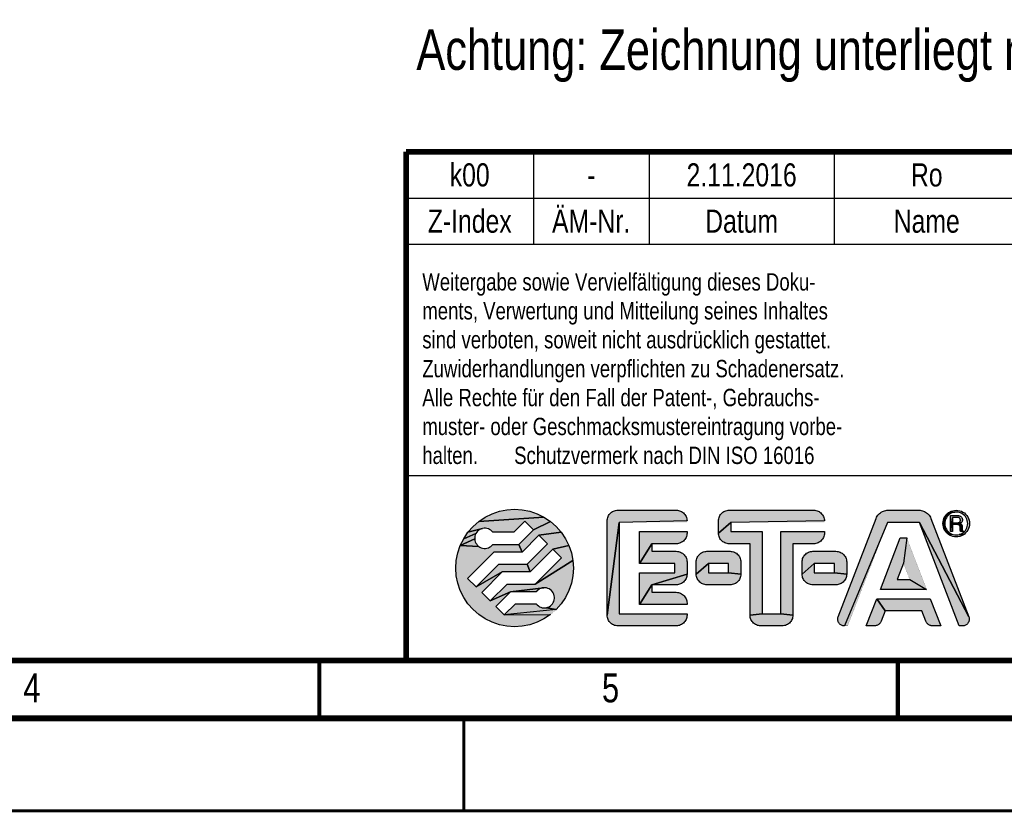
# Model space of a CAD drawing. Extents: x 0 to 420, y 0 to 297.
# Tile 17 of 22: x 192 to 277, y 0 to 68. Entities that reach past the tile are written whole.
import ezdxf

# ---------------------------------------------------------------- set-up
doc = ezdxf.new("R2010")
doc.units = 0
doc.header["$LTSCALE"] = 23.1
for name, color, linetype in [('T-REX12D-TA1-1XX_DXF_FORMAT', 7, 'CONTINUOUS'), ('T-REX12D-TA1-1XX_DXF_TEXT', 7, 'CONTINUOUS'), ('T-REX12D-TA1DXF_CONTINUOUS_LINE', 7, 'CONTINUOUS')]:
    doc.layers.add(name, color=color, linetype=linetype)
doc.styles.get("Standard").update_dxf_attribs({"font": 'txt', "width": 0.8})

# ---------------------------------------------------------------- blocks, each defined once
blk = doc.blocks.new('FRM-LOGO_BL3', base_point=(251.499, 21))
at = {"layer": 'T-REX12D-TA1DXF_CONTINUOUS_LINE', "linetype": 'CONTINUOUS'}
for points in [[(234.379, 26.08), (235.042, 26.037), (235.694, 25.907), (236.323, 25.693), (236.919, 25.399), (231.286, 25.03), (231.839, 25.399), (232.435, 25.693), (233.064, 25.907), (233.716, 26.037)], [(243.207, 25.995), (243.304, 26), (248.354, 26), (248.451, 25.995), (248.546, 25.98), (248.64, 25.955), (248.73, 25.92), (248.816, 25.876), (248.898, 25.823), (248.973, 25.762), (249.041, 25.694), (249.102, 25.619), (249.155, 25.537), (249.199, 25.451), (249.234, 25.361), (249.259, 25.267), (249.274, 25.172), (249.279, 25.075), (243.429, 24.95), (242.379, 16.925), (242.379, 25.075), (242.384, 25.172), (242.399, 25.267), (242.424, 25.361), (242.459, 25.451), (242.503, 25.537), (242.556, 25.619), (242.617, 25.694), (242.685, 25.762), (242.76, 25.823), (242.841, 25.876), (242.928, 25.92), (243.018, 25.955), (243.112, 25.98)], [(252.832, 25.995), (252.929, 26), (260.229, 26), (260.326, 25.995), (260.421, 25.98), (260.515, 25.955), (260.605, 25.92), (260.691, 25.876), (260.773, 25.823), (260.848, 25.762), (260.916, 25.694), (260.977, 25.619), (261.03, 25.537), (261.074, 25.451), (261.109, 25.361), (261.134, 25.267), (261.149, 25.172), (261.154, 25.075), (253.054, 24.95), (252.004, 24.025), (252.004, 25.075), (252.009, 25.172), (252.024, 25.267), (252.049, 25.361), (252.084, 25.451), (252.128, 25.537), (252.181, 25.619), (252.242, 25.694), (252.31, 25.762), (252.385, 25.823), (252.466, 25.876), (252.553, 25.92), (252.643, 25.955), (252.737, 25.98)], [(266.552, 25.995), (266.654, 26), (269.325, 26), (269.426, 25.995), (269.527, 25.981), (269.626, 25.958), (269.723, 25.926), (269.816, 25.884), (269.904, 25.835), (269.988, 25.777), (270.066, 25.712), (270.138, 25.64), (270.203, 25.562), (270.261, 25.478), (270.31, 25.389), (270.351, 25.296), (273.637, 16.782), (269.359, 24.95), (266.619, 24.95), (262.878, 16), (262.812, 16.004), (262.748, 16.015), (262.685, 16.033), (262.624, 16.059), (262.567, 16.091), (262.514, 16.129), (262.466, 16.174), (262.423, 16.223), (262.386, 16.277), (262.355, 16.335), (262.331, 16.396), (262.314, 16.46), (262.305, 16.525), (262.303, 16.59), (262.308, 16.655), (262.321, 16.72), (262.341, 16.782), (265.628, 25.296), (265.669, 25.389), (265.718, 25.478), (265.775, 25.562), (265.84, 25.64), (265.912, 25.712), (265.99, 25.777), (266.074, 25.835), (266.163, 25.884), (266.256, 25.926), (266.352, 25.958), (266.451, 25.981)], [(271.764, 25.453), (271.692, 25.345), (271.634, 25.229), (271.593, 25.106), (271.568, 24.979), (271.559, 24.85), (271.409, 24.7), (271.399, 24.85), (271.409, 25), (271.438, 25.148), (271.487, 25.29), (271.553, 25.425), (271.849, 25.55)], [(272.17, 25.765), (272.054, 25.707), (271.946, 25.635), (271.849, 25.55), (271.553, 25.425), (271.637, 25.55), (271.736, 25.663), (271.849, 25.762), (272.42, 25.832), (272.293, 25.806)], [(272.549, 26), (272.699, 25.99), (272.847, 25.961), (272.989, 25.912), (273.124, 25.846), (273.249, 25.762), (273.362, 25.663), (273.461, 25.55), (273.545, 25.425), (273.612, 25.29), (273.66, 25.148), (273.689, 25), (273.699, 24.85), (273.689, 24.7), (273.66, 24.552), (273.612, 24.41), (273.545, 24.275), (273.461, 24.15), (273.362, 24.037), (273.249, 23.938), (272.805, 23.894), (272.928, 23.935), (273.044, 23.993), (273.152, 24.065), (273.249, 24.15), (273.334, 24.247), (273.406, 24.355), (273.464, 24.471), (273.505, 24.594), (273.531, 24.721), (273.539, 24.85), (273.531, 24.979), (273.505, 25.106), (273.464, 25.229), (273.406, 25.345), (273.334, 25.453), (273.249, 25.55), (273.152, 25.635), (273.044, 25.707), (272.928, 25.765), (272.805, 25.806), (272.678, 25.832), (272.549, 25.84), (272.42, 25.832), (271.849, 25.762), (271.974, 25.846), (272.109, 25.912), (272.251, 25.961), (272.399, 25.99)], [(272.226, 25.38), (272.049, 24.16), (272.049, 25.54), (272.707, 25.54), (272.756, 25.537), (272.804, 25.527), (272.85, 25.512), (272.894, 25.49), (272.935, 25.464), (272.972, 25.432), (273.005, 25.395), (273.032, 25.355), (273.054, 25.311), (273.071, 25.265), (273.081, 25.217), (273.085, 25.168), (273.083, 25.12), (273.074, 25.071), (273.059, 25.025), (273.039, 24.98), (273.012, 24.939), (272.981, 24.902), (272.706, 24.914), (272.736, 24.92), (272.765, 24.93), (272.792, 24.943), (272.818, 24.96), (272.841, 24.981), (272.861, 25.004), (272.878, 25.029), (272.891, 25.056), (272.901, 25.085), (272.907, 25.115), (272.909, 25.146), (272.907, 25.177), (272.901, 25.207), (272.891, 25.236), (272.878, 25.263), (272.861, 25.288), (272.841, 25.311), (272.818, 25.332), (272.792, 25.349), (272.765, 25.362), (272.736, 25.372), (272.706, 25.378), (272.675, 25.38)], [(235.269, 25.06), (234.309, 24.1), (232.504, 24.1), (232.422, 24.194), (232.328, 24.276), (232.223, 24.343), (232.109, 24.395), (231.989, 24.43), (231.866, 24.448), (231.741, 24.448), (231.618, 24.43), (230.349, 24.093), (230.787, 24.592), (231.286, 25.03), (236.919, 25.399), (237.471, 25.03), (236.011, 24.318)], [(237.971, 24.592), (238.409, 24.093), (236.483, 23.846), (235.02, 22.383), (234.744, 23.05), (236.011, 24.318), (237.471, 25.03)], [(249.279, 17.05), (249.279, 16.925), (249.274, 16.828), (249.259, 16.733), (249.234, 16.639), (249.199, 16.549), (249.155, 16.462), (249.102, 16.381), (249.041, 16.306), (248.973, 16.238), (248.898, 16.177), (248.816, 16.124), (248.73, 16.08), (248.64, 16.045), (248.546, 16.02), (248.451, 16.005), (248.354, 16), (243.304, 16), (243.207, 16.005), (243.112, 16.02), (243.018, 16.045), (242.928, 16.08), (242.841, 16.124), (242.76, 16.177), (242.685, 16.238), (242.617, 16.306), (242.556, 16.381), (242.503, 16.462), (242.459, 16.549), (242.424, 16.639), (242.399, 16.733), (242.384, 16.828), (242.379, 16.925), (243.429, 24.95), (243.429, 17.05)], [(255.779, 24.15), (255.779, 17.05), (254.729, 16.925), (254.729, 23.1), (252.929, 23.1), (252.832, 23.105), (252.737, 23.12), (252.643, 23.145), (252.553, 23.18), (252.466, 23.224), (252.385, 23.277), (252.31, 23.338), (252.242, 23.406), (252.181, 23.481), (252.128, 23.562), (252.084, 23.649), (252.049, 23.739), (252.024, 23.833), (252.009, 23.928), (252.004, 24.025), (253.054, 24.95), (253.054, 24.15)], [(273.166, 16.004), (273.101, 16), (272.814, 16), (269.359, 24.95), (273.637, 16.782), (273.657, 16.72), (273.67, 16.655), (273.676, 16.59), (273.674, 16.525), (273.664, 16.46), (273.647, 16.396), (273.624, 16.335), (273.593, 16.277), (273.556, 16.223), (273.513, 16.174), (273.464, 16.129), (273.411, 16.091), (273.354, 16.059), (273.294, 16.033), (273.231, 16.015)], [(271.568, 24.721), (271.593, 24.594), (271.634, 24.471), (271.692, 24.355), (271.764, 24.247), (271.637, 24.15), (271.553, 24.275), (271.487, 24.41), (271.438, 24.552), (271.409, 24.7), (271.559, 24.85)], [(272.675, 24.912), (272.706, 24.914), (272.981, 24.902), (272.226, 24.752), (272.226, 24.16), (272.049, 24.16), (272.226, 25.38), (272.226, 24.912)], [(272.226, 24.752), (272.981, 24.902), (272.945, 24.868), (272.905, 24.84), (272.925, 24.831), (272.944, 24.821), (272.962, 24.808), (272.978, 24.794), (272.994, 24.779), (273.008, 24.763), (273.02, 24.745), (273.031, 24.726), (273.04, 24.707), (273.048, 24.686), (273.053, 24.666), (273.057, 24.644), (273.059, 24.623), (273.074, 24.29), (273.074, 24.28), (272.898, 24.266), (272.897, 24.287), (272.884, 24.57), (272.882, 24.59), (272.879, 24.609), (272.873, 24.627), (272.865, 24.645), (272.856, 24.662), (272.845, 24.678), (272.833, 24.692), (272.819, 24.706), (272.803, 24.718), (272.787, 24.728), (272.77, 24.736), (272.751, 24.743), (272.733, 24.748), (272.714, 24.751), (272.694, 24.752)], [(230.931, 23.637), (230.931, 23.513), (229.686, 22.944), (229.98, 23.54), (231.036, 23.994), (230.984, 23.881), (230.949, 23.761)], [(231.103, 24.099), (231.036, 23.994), (229.98, 23.54), (230.349, 24.093), (231.618, 24.43), (231.498, 24.395), (231.384, 24.343), (231.279, 24.275), (231.185, 24.194)], [(238.409, 24.093), (238.778, 23.54), (239.072, 22.944), (237.696, 22.632), (235.731, 20.667), (235.455, 21.333), (237.225, 23.104), (236.483, 23.846)], [(248.451, 23.105), (248.354, 23.1), (246.229, 23.1), (245.179, 21.4), (245.179, 24.15), (249.279, 24.15), (249.279, 24.025), (249.274, 23.928), (249.259, 23.833), (249.234, 23.739), (249.199, 23.649), (249.155, 23.562), (249.102, 23.481), (249.041, 23.406), (248.973, 23.338), (248.898, 23.277), (248.816, 23.224), (248.73, 23.18), (248.64, 23.145), (248.546, 23.12)], [(260.326, 23.105), (260.229, 23.1), (258.429, 23.1), (258.429, 16.925), (257.379, 17.05), (257.379, 24.15), (261.154, 24.15), (261.154, 24.025), (261.149, 23.928), (261.134, 23.833), (261.109, 23.739), (261.074, 23.649), (261.03, 23.562), (260.977, 23.481), (260.916, 23.406), (260.848, 23.338), (260.773, 23.277), (260.691, 23.224), (260.605, 23.18), (260.515, 23.145), (260.421, 23.12)], [(271.849, 24.15), (271.946, 24.065), (272.054, 23.993), (272.17, 23.935), (271.974, 23.854), (271.849, 23.938), (271.736, 24.037), (271.637, 24.15), (271.764, 24.247)], [(272.549, 23.86), (272.678, 23.868), (273.249, 23.938), (273.124, 23.854), (272.989, 23.788), (272.847, 23.739), (272.699, 23.71), (272.549, 23.7), (272.399, 23.71), (272.251, 23.739), (272.109, 23.788), (271.974, 23.854), (272.17, 23.935), (272.293, 23.894), (272.42, 23.868)], [(273.076, 24.271), (273.078, 24.261), (272.9, 24.244), (272.898, 24.266), (273.074, 24.28)], [(273.082, 24.252), (273.086, 24.243), (272.904, 24.223), (272.9, 24.244), (273.078, 24.261)], [(273.096, 24.227), (273.102, 24.22), (272.908, 24.202), (272.904, 24.223), (273.086, 24.243), (273.09, 24.235)], [(273.116, 24.206), (273.123, 24.2), (272.913, 24.181), (272.908, 24.202), (273.102, 24.22), (273.108, 24.213)], [(273.14, 24.191), (273.14, 24.16), (272.92, 24.16), (272.913, 24.181), (273.123, 24.2), (273.131, 24.195)], [(232.422, 22.956), (232.504, 23.05), (234.744, 23.05), (235.02, 22.383), (232.592, 22.383), (230.319, 20.11), (231.061, 19.368), (233.303, 20.667), (231.533, 18.896), (232.275, 18.154), (234.014, 18.95), (232.747, 17.682), (233.489, 16.94), (237.471, 16.97), (236.919, 16.601), (236.323, 16.307), (235.694, 16.093), (235.042, 15.963), (234.379, 15.92), (233.716, 15.963), (233.064, 16.093), (232.435, 16.307), (231.839, 16.601), (231.286, 16.97), (230.787, 17.408), (230.349, 17.907), (229.98, 18.46), (229.686, 19.056), (229.472, 19.685), (229.342, 20.337), (229.299, 21), (229.342, 21.663), (229.472, 22.315), (229.686, 22.944), (231.279, 22.875), (231.384, 22.807), (231.498, 22.755), (231.618, 22.72), (231.741, 22.702), (231.866, 22.702), (231.989, 22.72), (232.109, 22.755), (232.223, 22.807), (232.328, 22.874)], [(231.185, 22.956), (231.279, 22.875), (229.686, 22.944), (230.931, 23.513), (230.949, 23.389), (230.984, 23.269), (231.036, 23.156), (231.103, 23.051)], [(249.279, 21.525), (249.279, 20.475), (246.229, 19.55), (245.179, 17.85), (245.179, 20.6), (248.229, 20.6), (248.229, 21.4), (245.179, 21.4), (246.229, 23.1), (246.229, 22.45), (248.354, 22.45), (248.451, 22.445), (248.546, 22.43), (248.64, 22.405), (248.73, 22.37), (248.816, 22.326), (248.898, 22.273), (248.973, 22.212), (249.041, 22.144), (249.102, 22.069), (249.155, 21.988), (249.199, 21.901), (249.234, 21.811), (249.259, 21.717), (249.274, 21.622)], [(268.536, 20), (269.99, 19.15), (265.989, 19.15), (267.706, 23.6), (268.272, 23.6), (267.989, 21.417), (267.442, 20)], [(239.072, 22.944), (239.286, 22.315), (239.416, 21.663), (236.166, 19.617), (238.439, 21.89), (237.696, 22.632)], [(250.907, 22.445), (251.004, 22.45), (253.004, 22.45), (253.101, 22.445), (253.196, 22.43), (253.29, 22.405), (253.38, 22.37), (253.466, 22.326), (253.548, 22.273), (253.623, 22.212), (253.691, 22.144), (253.752, 22.069), (253.805, 21.988), (253.849, 21.901), (253.884, 21.811), (253.909, 21.717), (253.924, 21.622), (253.929, 21.525), (253.929, 20.475), (252.879, 20.6), (252.879, 21.4), (251.129, 21.4), (250.079, 20.475), (250.079, 21.525), (250.084, 21.622), (250.099, 21.717), (250.124, 21.811), (250.159, 21.901), (250.203, 21.988), (250.256, 22.069), (250.317, 22.144), (250.385, 22.212), (250.46, 22.273), (250.541, 22.326), (250.628, 22.37), (250.718, 22.405), (250.812, 22.43)], [(260.057, 22.445), (260.154, 22.45), (262.154, 22.45), (262.251, 22.445), (262.346, 22.43), (262.44, 22.405), (262.53, 22.37), (262.616, 22.326), (262.698, 22.273), (262.773, 22.212), (262.841, 22.144), (262.902, 22.069), (262.955, 21.988), (262.999, 21.901), (263.034, 21.811), (263.059, 21.717), (263.074, 21.622), (263.079, 21.525), (263.079, 20.475), (262.029, 20.6), (262.029, 21.4), (260.279, 21.4), (259.229, 20.475), (259.229, 21.525), (259.234, 21.622), (259.249, 21.717), (259.274, 21.811), (259.309, 21.901), (259.353, 21.988), (259.406, 22.069), (259.467, 22.144), (259.535, 22.212), (259.61, 22.273), (259.691, 22.326), (259.778, 22.37), (259.868, 22.405), (259.962, 22.43)], [(233.303, 20.667), (231.061, 19.368), (233.027, 21.333), (235.455, 21.333), (235.731, 20.667)], [(239.286, 19.685), (239.072, 19.056), (238.778, 18.46), (238.409, 17.907), (237.971, 17.408), (237.14, 17.57), (237.26, 17.605), (237.374, 17.657), (237.479, 17.725), (237.573, 17.806), (237.655, 17.901), (237.722, 18.006), (237.774, 18.119), (237.809, 18.239), (237.827, 18.363), (237.827, 18.487), (237.809, 18.611), (237.774, 18.731), (237.722, 18.844), (237.655, 18.949), (237.573, 19.044), (237.479, 19.125), (237.374, 19.193), (237.26, 19.245), (237.14, 19.28), (237.017, 19.298), (236.892, 19.298), (234.014, 18.95), (232.275, 18.154), (233.738, 19.617), (236.166, 19.617), (239.416, 21.663), (239.459, 21), (239.416, 20.337)], [(252.879, 20.6), (253.929, 20.475), (253.924, 20.378), (253.909, 20.283), (253.884, 20.189), (253.849, 20.099), (253.805, 20.012), (253.752, 19.931), (253.691, 19.856), (253.623, 19.788), (253.548, 19.727), (253.466, 19.674), (253.38, 19.63), (253.29, 19.595), (253.196, 19.57), (253.101, 19.555), (253.004, 19.55), (251.004, 19.55), (250.907, 19.555), (250.812, 19.57), (250.718, 19.595), (250.628, 19.63), (250.541, 19.674), (250.46, 19.727), (250.385, 19.788), (250.317, 19.856), (250.256, 19.931), (250.203, 20.012), (250.159, 20.099), (250.124, 20.189), (250.099, 20.283), (250.084, 20.378), (250.079, 20.475), (251.129, 21.4), (251.129, 20.6)], [(262.029, 20.6), (263.079, 20.475), (263.074, 20.378), (263.059, 20.283), (263.034, 20.189), (262.999, 20.099), (262.955, 20.012), (262.902, 19.931), (262.841, 19.856), (262.773, 19.788), (262.698, 19.727), (262.616, 19.674), (262.53, 19.63), (262.44, 19.595), (262.346, 19.57), (262.251, 19.555), (262.154, 19.55), (260.154, 19.55), (260.057, 19.555), (259.962, 19.57), (259.868, 19.595), (259.778, 19.63), (259.691, 19.674), (259.61, 19.727), (259.535, 19.788), (259.467, 19.856), (259.406, 19.931), (259.353, 20.012), (259.309, 20.099), (259.274, 20.189), (259.249, 20.283), (259.234, 20.378), (259.229, 20.475), (260.279, 21.4), (260.279, 20.6)], [(248.451, 19.555), (248.354, 19.55), (246.229, 19.55), (249.279, 20.475), (249.274, 20.378), (249.259, 20.283), (249.234, 20.189), (249.199, 20.099), (249.155, 20.012), (249.102, 19.931), (249.041, 19.856), (248.973, 19.788), (248.898, 19.727), (248.816, 19.674), (248.73, 19.63), (248.64, 19.595), (248.546, 19.57)], [(236.336, 19.044), (236.254, 18.95), (234.014, 18.95), (236.892, 19.298), (236.769, 19.28), (236.649, 19.245), (236.535, 19.193), (236.43, 19.126)], [(249.279, 17.975), (249.279, 17.85), (245.179, 17.85), (246.229, 19.55), (246.229, 18.9), (248.354, 18.9), (248.451, 18.895), (248.546, 18.88), (248.64, 18.855), (248.73, 18.82), (248.816, 18.776), (248.898, 18.723), (248.973, 18.662), (249.041, 18.594), (249.102, 18.519), (249.155, 18.438), (249.199, 18.351), (249.234, 18.261), (249.259, 18.167), (249.274, 18.072)], [(236.892, 17.552), (237.017, 17.552), (237.14, 17.57), (237.971, 17.408), (233.489, 16.94), (234.449, 17.9), (236.254, 17.9), (236.336, 17.806), (236.43, 17.724), (236.535, 17.657), (236.649, 17.605), (236.769, 17.57)], [(265.527, 16.003), (265.469, 16), (264.773, 16), (265.68, 18.35), (266.4, 17.3), (266.053, 16.4), (266.029, 16.347), (266.001, 16.297), (265.969, 16.249), (265.932, 16.204), (265.891, 16.163), (265.846, 16.126), (265.799, 16.094), (265.748, 16.066), (265.695, 16.042), (265.641, 16.024), (265.584, 16.011)], [(270.299, 18.35), (271.206, 16), (270.509, 16), (270.451, 16.003), (270.394, 16.011), (270.338, 16.024), (270.283, 16.042), (270.23, 16.066), (270.18, 16.094), (270.132, 16.126), (270.088, 16.163), (270.047, 16.204), (270.01, 16.249), (269.977, 16.297), (269.949, 16.347), (269.926, 16.4), (269.579, 17.3), (266.4, 17.3), (265.68, 18.35)], [(257.379, 17.05), (258.429, 16.925), (258.424, 16.828), (258.409, 16.733), (258.384, 16.639), (258.349, 16.549), (258.305, 16.462), (258.252, 16.381), (258.191, 16.306), (258.123, 16.238), (258.048, 16.177), (257.966, 16.124), (257.88, 16.08), (257.79, 16.045), (257.696, 16.02), (257.601, 16.005), (257.504, 16), (255.654, 16), (255.557, 16.005), (255.462, 16.02), (255.368, 16.045), (255.278, 16.08), (255.191, 16.124), (255.11, 16.177), (255.035, 16.238), (254.967, 16.306), (254.906, 16.381), (254.853, 16.462), (254.809, 16.549), (254.774, 16.639), (254.749, 16.733), (254.734, 16.828), (254.729, 16.925), (255.779, 17.05)]]:
    blk.add_hatch(color=7, dxfattribs=at).paths.add_polyline_path(points)
at = {"layer": 'T-REX12D-TA1DXF_CONTINUOUS_LINE', "color": 7, "linetype": 'CONTINUOUS', "const_width": 0.01}
for points in [[(239.459, 21, 1), (229.299, 21)], [(243.304, 26, 0.414214), (242.379, 25.075)], [(249.279, 25.075, 0.414214), (248.354, 26)], [(252.929, 26, 0.414214), (252.004, 25.075)], [(261.154, 25.075, 0.414214), (260.229, 26)], [(266.654, 26, 0.309998), (265.628, 25.296)], [(270.351, 25.296, 0.309998), (269.325, 26)], [(273.699, 24.85, 1), (271.399, 24.85)], [(273.539, 24.85, 1), (271.559, 24.85)], [(272.905, 24.84, 0.756108), (272.707, 25.54)], [(271.399, 24.85, 1), (273.699, 24.85)], [(271.559, 24.85, 1), (273.539, 24.85)], [(272.675, 24.912, 1), (272.675, 25.38)], [(272.884, 24.57, 0.401491), (272.694, 24.752)], [(273.059, 24.623, 0.294001), (272.905, 24.84)], [(232.504, 24.1, 3), (232.504, 23.05)], [(248.354, 23.1, 0.414214), (249.279, 24.025)], [(252.004, 24.025, 0.414214), (252.929, 23.1)], [(260.229, 23.1, 0.414214), (261.154, 24.025)], [(272.897, 24.287, 0.068239), (272.92, 24.16)], [(273.074, 24.29, 0.281712), (273.14, 24.191)], [(249.279, 21.525, 0.414214), (248.354, 22.45)], [(251.004, 22.45, 0.414214), (250.079, 21.525)], [(253.929, 21.525, 0.414214), (253.004, 22.45)], [(260.154, 22.45, 0.414214), (259.229, 21.525)], [(263.079, 21.525, 0.414214), (262.154, 22.45)], [(229.299, 21, 1), (239.459, 21)], [(248.354, 19.55, 0.414214), (249.279, 20.475)], [(250.079, 20.475, 0.414214), (251.004, 19.55)], [(253.004, 19.55, 0.414214), (253.929, 20.475)], [(259.229, 20.475, 0.414214), (260.154, 19.55)], [(262.154, 19.55, 0.414214), (263.079, 20.475)], [(236.254, 17.9, 3), (236.254, 18.95)], [(249.279, 17.975, 0.414214), (248.354, 18.9)], [(242.379, 16.925, 0.414214), (243.304, 16)], [(248.354, 16, 0.414214), (249.279, 16.925)], [(254.729, 16.925, 0.414214), (255.654, 16)], [(257.504, 16, 0.414214), (258.429, 16.925)], [(262.341, 16.782, 0.526719), (262.878, 16)], [(265.469, 16, 0.309998), (266.053, 16.4)], [(269.926, 16.4, 0.309998), (270.509, 16)], [(273.101, 16, 0.526719), (273.637, 16.782)]]:
    blk.add_lwpolyline(points, format="xyb", dxfattribs=at)
at = {"layer": 'T-REX12D-TA1DXF_CONTINUOUS_LINE', "color": 7, "linetype": 'CONTINUOUS'}
for points in [[(234.379, 26.08), (235.042, 26.037), (235.694, 25.907), (236.323, 25.693), (236.919, 25.399), (231.286, 25.03), (231.839, 25.399), (232.435, 25.693), (233.064, 25.907), (233.716, 26.037), (234.379, 26.08)], [(243.207, 25.995), (243.304, 26), (248.354, 26), (248.451, 25.995), (248.546, 25.98), (248.64, 25.955), (248.73, 25.92), (248.816, 25.876), (248.898, 25.823), (248.973, 25.762), (249.041, 25.694), (249.102, 25.619), (249.155, 25.537), (249.199, 25.451), (249.234, 25.361), (249.259, 25.267), (249.274, 25.172), (249.279, 25.075), (243.429, 24.95), (242.379, 16.925), (242.379, 25.075), (242.384, 25.172), (242.399, 25.267), (242.424, 25.361), (242.459, 25.451), (242.503, 25.537), (242.556, 25.619), (242.617, 25.694), (242.685, 25.762), (242.76, 25.823), (242.841, 25.876), (242.928, 25.92), (243.018, 25.955), (243.112, 25.98), (243.207, 25.995)], [(252.832, 25.995), (252.929, 26), (260.229, 26), (260.326, 25.995), (260.421, 25.98), (260.515, 25.955), (260.605, 25.92), (260.691, 25.876), (260.773, 25.823), (260.848, 25.762), (260.916, 25.694), (260.977, 25.619), (261.03, 25.537), (261.074, 25.451), (261.109, 25.361), (261.134, 25.267), (261.149, 25.172), (261.154, 25.075), (253.054, 24.95), (252.004, 24.025), (252.004, 25.075), (252.009, 25.172), (252.024, 25.267), (252.049, 25.361), (252.084, 25.451), (252.128, 25.537), (252.181, 25.619), (252.242, 25.694), (252.31, 25.762), (252.385, 25.823), (252.466, 25.876), (252.553, 25.92), (252.643, 25.955), (252.737, 25.98), (252.832, 25.995)], [(266.552, 25.995), (266.654, 26), (269.325, 26), (269.426, 25.995), (269.527, 25.981), (269.626, 25.958), (269.723, 25.926), (269.816, 25.884), (269.904, 25.835), (269.988, 25.777), (270.066, 25.712), (270.138, 25.64), (270.203, 25.562), (270.261, 25.478), (270.31, 25.389), (270.351, 25.296), (273.637, 16.782), (269.359, 24.95), (266.619, 24.95), (262.878, 16), (262.812, 16.004), (262.748, 16.015), (262.685, 16.033), (262.624, 16.059), (262.567, 16.091), (262.514, 16.129), (262.466, 16.174), (262.423, 16.223), (262.386, 16.277), (262.355, 16.335), (262.331, 16.396), (262.314, 16.46), (262.305, 16.525), (262.303, 16.59), (262.308, 16.655), (262.321, 16.72), (262.341, 16.782), (265.628, 25.296), (265.669, 25.389), (265.718, 25.478), (265.775, 25.562), (265.84, 25.64), (265.912, 25.712), (265.99, 25.777), (266.074, 25.835), (266.163, 25.884), (266.256, 25.926), (266.352, 25.958), (266.451, 25.981), (266.552, 25.995)], [(271.764, 25.453), (271.692, 25.345), (271.634, 25.229), (271.593, 25.106), (271.568, 24.979), (271.559, 24.85), (271.409, 24.7), (271.399, 24.85), (271.409, 25), (271.438, 25.148), (271.487, 25.29), (271.553, 25.425), (271.849, 25.55), (271.764, 25.453)], [(272.17, 25.765), (272.054, 25.707), (271.946, 25.635), (271.849, 25.55), (271.553, 25.425), (271.637, 25.55), (271.736, 25.663), (271.849, 25.762), (272.42, 25.832), (272.293, 25.806), (272.17, 25.765)], [(272.549, 26), (272.699, 25.99), (272.847, 25.961), (272.989, 25.912), (273.124, 25.846), (273.249, 25.762), (273.362, 25.663), (273.461, 25.55), (273.545, 25.425), (273.612, 25.29), (273.66, 25.148), (273.689, 25), (273.699, 24.85), (273.689, 24.7), (273.66, 24.552), (273.612, 24.41), (273.545, 24.275), (273.461, 24.15), (273.362, 24.037), (273.249, 23.938), (272.805, 23.894), (272.928, 23.935), (273.044, 23.993), (273.152, 24.065), (273.249, 24.15), (273.334, 24.247), (273.406, 24.355), (273.464, 24.471), (273.505, 24.594), (273.531, 24.721), (273.539, 24.85), (273.531, 24.979), (273.505, 25.106), (273.464, 25.229), (273.406, 25.345), (273.334, 25.453), (273.249, 25.55), (273.152, 25.635), (273.044, 25.707), (272.928, 25.765), (272.805, 25.806), (272.678, 25.832), (272.549, 25.84), (272.42, 25.832), (271.849, 25.762), (271.974, 25.846), (272.109, 25.912), (272.251, 25.961), (272.399, 25.99), (272.549, 26)], [(272.226, 25.38), (272.049, 24.16), (272.049, 25.54), (272.707, 25.54), (272.756, 25.537), (272.804, 25.527), (272.85, 25.512), (272.894, 25.49), (272.935, 25.464), (272.972, 25.432), (273.005, 25.395), (273.032, 25.355), (273.054, 25.311), (273.071, 25.265), (273.081, 25.217), (273.085, 25.168), (273.083, 25.12), (273.074, 25.071), (273.059, 25.025), (273.039, 24.98), (273.012, 24.939), (272.981, 24.902), (272.706, 24.914), (272.736, 24.92), (272.765, 24.93), (272.792, 24.943), (272.818, 24.96), (272.841, 24.981), (272.861, 25.004), (272.878, 25.029), (272.891, 25.056), (272.901, 25.085), (272.907, 25.115), (272.909, 25.146), (272.907, 25.177), (272.901, 25.207), (272.891, 25.236), (272.878, 25.263), (272.861, 25.288), (272.841, 25.311), (272.818, 25.332), (272.792, 25.349), (272.765, 25.362), (272.736, 25.372), (272.706, 25.378), (272.675, 25.38), (272.226, 25.38)], [(235.269, 25.06), (234.309, 24.1), (232.504, 24.1), (232.422, 24.194), (232.328, 24.276), (232.223, 24.343), (232.109, 24.395), (231.989, 24.43), (231.866, 24.448), (231.741, 24.448), (231.618, 24.43), (230.349, 24.093), (230.787, 24.592), (231.286, 25.03), (236.919, 25.399), (237.471, 25.03), (236.011, 24.318), (235.269, 25.06)], [(237.971, 24.592), (238.409, 24.093), (236.483, 23.846), (235.02, 22.383), (234.744, 23.05), (236.011, 24.318), (237.471, 25.03), (237.971, 24.592)], [(249.279, 17.05), (249.279, 16.925), (249.274, 16.828), (249.259, 16.733), (249.234, 16.639), (249.199, 16.549), (249.155, 16.462), (249.102, 16.381), (249.041, 16.306), (248.973, 16.238), (248.898, 16.177), (248.816, 16.124), (248.73, 16.08), (248.64, 16.045), (248.546, 16.02), (248.451, 16.005), (248.354, 16), (243.304, 16), (243.207, 16.005), (243.112, 16.02), (243.018, 16.045), (242.928, 16.08), (242.841, 16.124), (242.76, 16.177), (242.685, 16.238), (242.617, 16.306), (242.556, 16.381), (242.503, 16.462), (242.459, 16.549), (242.424, 16.639), (242.399, 16.733), (242.384, 16.828), (242.379, 16.925), (243.429, 24.95), (243.429, 17.05), (249.279, 17.05)], [(255.779, 24.15), (255.779, 17.05), (254.729, 16.925), (254.729, 23.1), (252.929, 23.1), (252.832, 23.105), (252.737, 23.12), (252.643, 23.145), (252.553, 23.18), (252.466, 23.224), (252.385, 23.277), (252.31, 23.338), (252.242, 23.406), (252.181, 23.481), (252.128, 23.562), (252.084, 23.649), (252.049, 23.739), (252.024, 23.833), (252.009, 23.928), (252.004, 24.025), (253.054, 24.95), (253.054, 24.15), (255.779, 24.15)], [(273.166, 16.004), (273.101, 16), (272.814, 16), (269.359, 24.95), (273.637, 16.782), (273.657, 16.72), (273.67, 16.655), (273.676, 16.59), (273.674, 16.525), (273.664, 16.46), (273.647, 16.396), (273.624, 16.335), (273.593, 16.277), (273.556, 16.223), (273.513, 16.174), (273.464, 16.129), (273.411, 16.091), (273.354, 16.059), (273.294, 16.033), (273.231, 16.015), (273.166, 16.004)], [(271.568, 24.721), (271.593, 24.594), (271.634, 24.471), (271.692, 24.355), (271.764, 24.247), (271.637, 24.15), (271.553, 24.275), (271.487, 24.41), (271.438, 24.552), (271.409, 24.7), (271.559, 24.85), (271.568, 24.721)], [(272.675, 24.912), (272.706, 24.914), (272.981, 24.902), (272.226, 24.752), (272.226, 24.16), (272.049, 24.16), (272.226, 25.38), (272.226, 24.912), (272.675, 24.912)], [(272.226, 24.752), (272.981, 24.902), (272.945, 24.868), (272.905, 24.84), (272.925, 24.831), (272.944, 24.821), (272.962, 24.808), (272.978, 24.794), (272.994, 24.779), (273.008, 24.763), (273.02, 24.745), (273.031, 24.726), (273.04, 24.707), (273.048, 24.686), (273.053, 24.666), (273.057, 24.644), (273.059, 24.623), (273.074, 24.29), (273.074, 24.28), (272.898, 24.266), (272.897, 24.287), (272.884, 24.57), (272.882, 24.59), (272.879, 24.609), (272.873, 24.627), (272.865, 24.645), (272.856, 24.662), (272.845, 24.678), (272.833, 24.692), (272.819, 24.706), (272.803, 24.718), (272.787, 24.728), (272.77, 24.736), (272.751, 24.743), (272.733, 24.748), (272.714, 24.751), (272.694, 24.752), (272.226, 24.752)], [(230.931, 23.637), (230.931, 23.513), (229.686, 22.944), (229.98, 23.54), (231.036, 23.994), (230.984, 23.881), (230.949, 23.761), (230.931, 23.637)], [(231.103, 24.099), (231.036, 23.994), (229.98, 23.54), (230.349, 24.093), (231.618, 24.43), (231.498, 24.395), (231.384, 24.343), (231.279, 24.275), (231.185, 24.194), (231.103, 24.099)], [(238.409, 24.093), (238.778, 23.54), (239.072, 22.944), (237.696, 22.632), (235.731, 20.667), (235.455, 21.333), (237.225, 23.104), (236.483, 23.846), (238.409, 24.093)], [(248.451, 23.105), (248.354, 23.1), (246.229, 23.1), (245.179, 21.4), (245.179, 24.15), (249.279, 24.15), (249.279, 24.025), (249.274, 23.928), (249.259, 23.833), (249.234, 23.739), (249.199, 23.649), (249.155, 23.562), (249.102, 23.481), (249.041, 23.406), (248.973, 23.338), (248.898, 23.277), (248.816, 23.224), (248.73, 23.18), (248.64, 23.145), (248.546, 23.12), (248.451, 23.105)], [(260.326, 23.105), (260.229, 23.1), (258.429, 23.1), (258.429, 16.925), (257.379, 17.05), (257.379, 24.15), (261.154, 24.15), (261.154, 24.025), (261.149, 23.928), (261.134, 23.833), (261.109, 23.739), (261.074, 23.649), (261.03, 23.562), (260.977, 23.481), (260.916, 23.406), (260.848, 23.338), (260.773, 23.277), (260.691, 23.224), (260.605, 23.18), (260.515, 23.145), (260.421, 23.12), (260.326, 23.105)], [(271.849, 24.15), (271.946, 24.065), (272.054, 23.993), (272.17, 23.935), (271.974, 23.854), (271.849, 23.938), (271.736, 24.037), (271.637, 24.15), (271.764, 24.247), (271.849, 24.15)], [(272.549, 23.86), (272.678, 23.868), (273.249, 23.938), (273.124, 23.854), (272.989, 23.788), (272.847, 23.739), (272.699, 23.71), (272.549, 23.7), (272.399, 23.71), (272.251, 23.739), (272.109, 23.788), (271.974, 23.854), (272.17, 23.935), (272.293, 23.894), (272.42, 23.868), (272.549, 23.86)], [(273.076, 24.271), (273.078, 24.261), (272.9, 24.244), (272.898, 24.266), (273.074, 24.28), (273.076, 24.271)], [(273.082, 24.252), (273.086, 24.243), (272.904, 24.223), (272.9, 24.244), (273.078, 24.261), (273.082, 24.252)], [(273.096, 24.227), (273.102, 24.22), (272.908, 24.202), (272.904, 24.223), (273.086, 24.243), (273.09, 24.235), (273.096, 24.227)], [(273.116, 24.206), (273.123, 24.2), (272.913, 24.181), (272.908, 24.202), (273.102, 24.22), (273.108, 24.213), (273.116, 24.206)], [(273.14, 24.191), (273.14, 24.16), (272.92, 24.16), (272.913, 24.181), (273.123, 24.2), (273.131, 24.195), (273.14, 24.191)], [(232.422, 22.956), (232.504, 23.05), (234.744, 23.05), (235.02, 22.383), (232.592, 22.383), (230.319, 20.11), (231.061, 19.368), (233.303, 20.667), (231.533, 18.896), (232.275, 18.154), (234.014, 18.95), (232.747, 17.682), (233.489, 16.94), (237.471, 16.97), (236.919, 16.601), (236.323, 16.307), (235.694, 16.093), (235.042, 15.963), (234.379, 15.92), (233.716, 15.963), (233.064, 16.093), (232.435, 16.307), (231.839, 16.601), (231.286, 16.97), (230.787, 17.408), (230.349, 17.907), (229.98, 18.46), (229.686, 19.056), (229.472, 19.685), (229.342, 20.337), (229.299, 21), (229.342, 21.663), (229.472, 22.315), (229.686, 22.944), (231.279, 22.875), (231.384, 22.807), (231.498, 22.755), (231.618, 22.72), (231.741, 22.702), (231.866, 22.702), (231.989, 22.72), (232.109, 22.755), (232.223, 22.807), (232.328, 22.874), (232.422, 22.956)], [(231.185, 22.956), (231.279, 22.875), (229.686, 22.944), (230.931, 23.513), (230.949, 23.389), (230.984, 23.269), (231.036, 23.156), (231.103, 23.051), (231.185, 22.956)], [(249.279, 21.525), (249.279, 20.475), (246.229, 19.55), (245.179, 17.85), (245.179, 20.6), (248.229, 20.6), (248.229, 21.4), (245.179, 21.4), (246.229, 23.1), (246.229, 22.45), (248.354, 22.45), (248.451, 22.445), (248.546, 22.43), (248.64, 22.405), (248.73, 22.37), (248.816, 22.326), (248.898, 22.273), (248.973, 22.212), (249.041, 22.144), (249.102, 22.069), (249.155, 21.988), (249.199, 21.901), (249.234, 21.811), (249.259, 21.717), (249.274, 21.622), (249.279, 21.525)], [(268.536, 20), (269.99, 19.15), (265.989, 19.15), (267.706, 23.6), (268.272, 23.6), (267.989, 21.417), (267.442, 20), (268.536, 20)], [(239.072, 22.944), (239.286, 22.315), (239.416, 21.663), (236.166, 19.617), (238.439, 21.89), (237.696, 22.632), (239.072, 22.944)], [(250.907, 22.445), (251.004, 22.45), (253.004, 22.45), (253.101, 22.445), (253.196, 22.43), (253.29, 22.405), (253.38, 22.37), (253.466, 22.326), (253.548, 22.273), (253.623, 22.212), (253.691, 22.144), (253.752, 22.069), (253.805, 21.988), (253.849, 21.901), (253.884, 21.811), (253.909, 21.717), (253.924, 21.622), (253.929, 21.525), (253.929, 20.475), (252.879, 20.6), (252.879, 21.4), (251.129, 21.4), (250.079, 20.475), (250.079, 21.525), (250.084, 21.622), (250.099, 21.717), (250.124, 21.811), (250.159, 21.901), (250.203, 21.988), (250.256, 22.069), (250.317, 22.144), (250.385, 22.212), (250.46, 22.273), (250.541, 22.326), (250.628, 22.37), (250.718, 22.405), (250.812, 22.43), (250.907, 22.445)], [(260.057, 22.445), (260.154, 22.45), (262.154, 22.45), (262.251, 22.445), (262.346, 22.43), (262.44, 22.405), (262.53, 22.37), (262.616, 22.326), (262.698, 22.273), (262.773, 22.212), (262.841, 22.144), (262.902, 22.069), (262.955, 21.988), (262.999, 21.901), (263.034, 21.811), (263.059, 21.717), (263.074, 21.622), (263.079, 21.525), (263.079, 20.475), (262.029, 20.6), (262.029, 21.4), (260.279, 21.4), (259.229, 20.475), (259.229, 21.525), (259.234, 21.622), (259.249, 21.717), (259.274, 21.811), (259.309, 21.901), (259.353, 21.988), (259.406, 22.069), (259.467, 22.144), (259.535, 22.212), (259.61, 22.273), (259.691, 22.326), (259.778, 22.37), (259.868, 22.405), (259.962, 22.43), (260.057, 22.445)], [(233.303, 20.667), (231.061, 19.368), (233.027, 21.333), (235.455, 21.333), (235.731, 20.667), (233.303, 20.667)], [(239.286, 19.685), (239.072, 19.056), (238.778, 18.46), (238.409, 17.907), (237.971, 17.408), (237.14, 17.57), (237.26, 17.605), (237.374, 17.657), (237.479, 17.725), (237.573, 17.806), (237.655, 17.901), (237.722, 18.006), (237.774, 18.119), (237.809, 18.239), (237.827, 18.363), (237.827, 18.487), (237.809, 18.611), (237.774, 18.731), (237.722, 18.844), (237.655, 18.949), (237.573, 19.044), (237.479, 19.125), (237.374, 19.193), (237.26, 19.245), (237.14, 19.28), (237.017, 19.298), (236.892, 19.298), (234.014, 18.95), (232.275, 18.154), (233.738, 19.617), (236.166, 19.617), (239.416, 21.663), (239.459, 21), (239.416, 20.337), (239.286, 19.685)], [(252.879, 20.6), (253.929, 20.475), (253.924, 20.378), (253.909, 20.283), (253.884, 20.189), (253.849, 20.099), (253.805, 20.012), (253.752, 19.931), (253.691, 19.856), (253.623, 19.788), (253.548, 19.727), (253.466, 19.674), (253.38, 19.63), (253.29, 19.595), (253.196, 19.57), (253.101, 19.555), (253.004, 19.55), (251.004, 19.55), (250.907, 19.555), (250.812, 19.57), (250.718, 19.595), (250.628, 19.63), (250.541, 19.674), (250.46, 19.727), (250.385, 19.788), (250.317, 19.856), (250.256, 19.931), (250.203, 20.012), (250.159, 20.099), (250.124, 20.189), (250.099, 20.283), (250.084, 20.378), (250.079, 20.475), (251.129, 21.4), (251.129, 20.6), (252.879, 20.6)], [(262.029, 20.6), (263.079, 20.475), (263.074, 20.378), (263.059, 20.283), (263.034, 20.189), (262.999, 20.099), (262.955, 20.012), (262.902, 19.931), (262.841, 19.856), (262.773, 19.788), (262.698, 19.727), (262.616, 19.674), (262.53, 19.63), (262.44, 19.595), (262.346, 19.57), (262.251, 19.555), (262.154, 19.55), (260.154, 19.55), (260.057, 19.555), (259.962, 19.57), (259.868, 19.595), (259.778, 19.63), (259.691, 19.674), (259.61, 19.727), (259.535, 19.788), (259.467, 19.856), (259.406, 19.931), (259.353, 20.012), (259.309, 20.099), (259.274, 20.189), (259.249, 20.283), (259.234, 20.378), (259.229, 20.475), (260.279, 21.4), (260.279, 20.6), (262.029, 20.6)], [(248.451, 19.555), (248.354, 19.55), (246.229, 19.55), (249.279, 20.475), (249.274, 20.378), (249.259, 20.283), (249.234, 20.189), (249.199, 20.099), (249.155, 20.012), (249.102, 19.931), (249.041, 19.856), (248.973, 19.788), (248.898, 19.727), (248.816, 19.674), (248.73, 19.63), (248.64, 19.595), (248.546, 19.57), (248.451, 19.555)], [(236.336, 19.044), (236.254, 18.95), (234.014, 18.95), (236.892, 19.298), (236.769, 19.28), (236.649, 19.245), (236.535, 19.193), (236.43, 19.126), (236.336, 19.044)], [(249.279, 17.975), (249.279, 17.85), (245.179, 17.85), (246.229, 19.55), (246.229, 18.9), (248.354, 18.9), (248.451, 18.895), (248.546, 18.88), (248.64, 18.855), (248.73, 18.82), (248.816, 18.776), (248.898, 18.723), (248.973, 18.662), (249.041, 18.594), (249.102, 18.519), (249.155, 18.438), (249.199, 18.351), (249.234, 18.261), (249.259, 18.167), (249.274, 18.072), (249.279, 17.975)], [(236.892, 17.552), (237.017, 17.552), (237.14, 17.57), (237.971, 17.408), (233.489, 16.94), (234.449, 17.9), (236.254, 17.9), (236.336, 17.806), (236.43, 17.724), (236.535, 17.657), (236.649, 17.605), (236.769, 17.57), (236.892, 17.552)], [(265.527, 16.003), (265.469, 16), (264.773, 16), (265.68, 18.35), (266.4, 17.3), (266.053, 16.4), (266.029, 16.347), (266.001, 16.297), (265.969, 16.249), (265.932, 16.204), (265.891, 16.163), (265.846, 16.126), (265.799, 16.094), (265.748, 16.066), (265.695, 16.042), (265.641, 16.024), (265.584, 16.011), (265.527, 16.003)], [(270.299, 18.35), (271.206, 16), (270.509, 16), (270.451, 16.003), (270.394, 16.011), (270.338, 16.024), (270.283, 16.042), (270.23, 16.066), (270.18, 16.094), (270.132, 16.126), (270.088, 16.163), (270.047, 16.204), (270.01, 16.249), (269.977, 16.297), (269.949, 16.347), (269.926, 16.4), (269.579, 17.3), (266.4, 17.3), (265.68, 18.35), (270.299, 18.35)], [(257.379, 17.05), (258.429, 16.925), (258.424, 16.828), (258.409, 16.733), (258.384, 16.639), (258.349, 16.549), (258.305, 16.462), (258.252, 16.381), (258.191, 16.306), (258.123, 16.238), (258.048, 16.177), (257.966, 16.124), (257.88, 16.08), (257.79, 16.045), (257.696, 16.02), (257.601, 16.005), (257.504, 16), (255.654, 16), (255.557, 16.005), (255.462, 16.02), (255.368, 16.045), (255.278, 16.08), (255.191, 16.124), (255.11, 16.177), (255.035, 16.238), (254.967, 16.306), (254.906, 16.381), (254.853, 16.462), (254.809, 16.549), (254.774, 16.639), (254.749, 16.733), (254.734, 16.828), (254.729, 16.925), (255.779, 17.05), (257.379, 17.05)]]:
    blk.add_lwpolyline(points, dxfattribs=at)
at = {"layer": 'T-REX12D-TA1DXF_CONTINUOUS_LINE', "color": 7, "linetype": 'CONTINUOUS', "const_width": 0.01}
for points in [[(248.354, 26), (243.304, 26)], [(260.229, 26), (252.929, 26)], [(266.654, 26), (269.325, 26)], [(272.049, 25.54), (272.049, 24.16)], [(272.707, 25.54), (272.049, 25.54)], [(234.309, 24.1), (235.269, 25.06)], [(235.269, 25.06), (236.011, 24.318)], [(242.379, 25.075), (242.379, 16.925)], [(243.429, 24.95), (243.429, 17.05)], [(243.429, 24.95), (249.279, 24.95)], [(249.279, 24.95), (249.279, 25.075)], [(252.004, 25.075), (252.004, 24.025)], [(253.054, 24.95), (253.054, 24.15)], [(253.054, 24.95), (261.154, 24.95)], [(261.154, 24.95), (261.154, 25.075)], [(262.341, 16.782), (265.628, 25.296)], [(263.165, 16), (266.619, 24.95)], [(266.619, 24.95), (269.359, 24.95)], [(269.359, 24.95), (272.814, 16)], [(270.351, 25.296), (273.637, 16.782)], [(272.226, 24.912), (272.226, 25.38)], [(272.226, 25.38), (272.675, 25.38)], [(272.675, 24.912), (272.226, 24.912)], [(272.226, 24.16), (272.226, 24.752)], [(272.226, 24.752), (272.694, 24.752)], [(232.504, 24.1), (234.309, 24.1)], [(236.011, 24.318), (234.744, 23.05)], [(235.02, 22.383), (236.483, 23.846)], [(236.483, 23.846), (237.225, 23.104)], [(245.179, 24.15), (249.279, 24.15)], [(245.179, 21.4), (245.179, 24.15)], [(249.279, 24.025), (249.279, 24.15)], [(253.054, 24.15), (255.779, 24.15)], [(255.779, 24.15), (255.779, 17.05)], [(257.379, 24.15), (261.154, 24.15)], [(257.379, 17.05), (257.379, 24.15)], [(261.154, 24.025), (261.154, 24.15)], [(272.049, 24.16), (272.226, 24.16)], [(272.897, 24.287), (272.884, 24.57)], [(272.92, 24.16), (273.14, 24.16)], [(273.074, 24.29), (273.059, 24.623)], [(273.14, 24.16), (273.14, 24.191)], [(234.744, 23.05), (232.504, 23.05)], [(237.225, 23.104), (235.455, 21.333)], [(246.229, 22.45), (246.229, 23.1)], [(246.229, 23.1), (248.354, 23.1)], [(252.929, 23.1), (254.729, 23.1)], [(254.729, 23.1), (254.729, 16.925)], [(258.429, 16.925), (258.429, 23.1)], [(258.429, 23.1), (260.229, 23.1)], [(267.706, 23.6), (265.989, 19.15)], [(267.706, 23.6), (268.272, 23.6)], [(269.99, 19.15), (268.272, 23.6)], [(230.319, 20.11), (232.592, 22.383)], [(232.592, 22.383), (235.02, 22.383)], [(235.731, 20.667), (237.696, 22.632)], [(237.696, 22.632), (238.439, 21.89)], [(248.354, 22.45), (246.229, 22.45)], [(251.004, 22.45), (253.004, 22.45)], [(260.154, 22.45), (262.154, 22.45)], [(233.027, 21.333), (231.061, 19.368)], [(235.455, 21.333), (233.027, 21.333)], [(238.439, 21.89), (236.166, 19.617)], [(245.179, 21.4), (248.229, 21.4)], [(248.229, 21.4), (248.229, 20.6)], [(249.279, 20.475), (249.279, 21.525)], [(250.079, 20.475), (250.079, 21.525)], [(251.129, 20.6), (251.129, 21.4)], [(251.129, 21.4), (252.879, 21.4)], [(252.879, 21.4), (252.879, 20.6)], [(253.929, 21.525), (253.929, 20.475)], [(259.229, 20.475), (259.229, 21.525)], [(260.279, 20.6), (260.279, 21.4)], [(260.279, 21.4), (262.029, 21.4)], [(262.029, 21.4), (262.029, 20.6)], [(263.079, 21.525), (263.079, 20.475)], [(267.442, 20), (267.989, 21.417)], [(267.989, 21.417), (268.536, 20)], [(231.533, 18.896), (233.303, 20.667)], [(233.303, 20.667), (235.731, 20.667)], [(248.229, 20.6), (245.179, 20.6)], [(245.179, 17.85), (245.179, 20.6)], [(252.879, 20.6), (251.129, 20.6)], [(262.029, 20.6), (260.279, 20.6)], [(231.061, 19.368), (230.319, 20.11)], [(233.738, 19.617), (232.275, 18.154)], [(236.166, 19.617), (233.738, 19.617)], [(268.536, 20), (267.442, 20)], [(232.275, 18.154), (231.533, 18.896)], [(232.747, 17.682), (234.014, 18.95)], [(234.014, 18.95), (236.254, 18.95)], [(246.229, 18.9), (246.229, 19.55)], [(246.229, 19.55), (248.354, 19.55)], [(248.354, 18.9), (246.229, 18.9)], [(253.004, 19.55), (251.004, 19.55)], [(262.154, 19.55), (260.154, 19.55)], [(265.989, 19.15), (269.99, 19.15)], [(234.449, 17.9), (233.489, 16.94)], [(236.254, 17.9), (234.449, 17.9)], [(249.279, 17.85), (249.279, 17.975)], [(265.68, 18.35), (264.773, 16)], [(265.68, 18.35), (270.299, 18.35)], [(271.206, 16), (270.299, 18.35)], [(232.747, 17.682), (233.489, 16.94)], [(243.429, 17.05), (249.279, 17.05)], [(245.179, 17.85), (249.279, 17.85)], [(249.279, 16.925), (249.279, 17.05)], [(255.779, 17.05), (257.379, 17.05)], [(266.4, 17.3), (266.053, 16.4)], [(269.579, 17.3), (266.4, 17.3)], [(269.926, 16.4), (269.579, 17.3)], [(243.304, 16), (248.354, 16)], [(255.654, 16), (257.504, 16)], [(263.165, 16), (262.878, 16)], [(265.469, 16), (264.773, 16)], [(271.206, 16), (270.509, 16)], [(273.101, 16), (272.814, 16)]]:
    blk.add_lwpolyline(points, dxfattribs=at)
at = {"layer": 'T-REX12D-TA1DXF_CONTINUOUS_LINE', "color": 7, "linetype": 'CONTINUOUS'}
for points in [[(249.279, 25.075), (249.279, 24.95), (243.429, 24.95)], [(261.154, 25.075), (261.154, 24.95), (253.054, 24.95)], [(266.619, 24.95), (263.165, 16), (262.878, 16)], [(272.805, 23.894), (273.249, 23.938), (272.678, 23.868)], [(267.989, 21.417), (268.272, 23.6), (268.536, 20), (269.99, 19.15)], [(237.471, 16.97), (233.489, 16.94), (237.971, 17.408)]]:
    blk.add_solid(points, dxfattribs=at)

msp = doc.modelspace()

# ---------------------------------------------------------------- linework, layer by layer
at = {"layer": 'T-REX12D-TA1-1XX_DXF_FORMAT', "color": 2, "linetype": 'CONTINUOUS'}
for p, q in [((225, 57), (410, 57)), ((225, 57), (225, 13)), ((236, 57), (236, 49)), ((246, 57), (246, 49)), ((262, 57), (262, 49)), ((225, 53), (323, 53)), ((225, 49), (323, 49)), ((225, 29), (410, 29)), ((225, 13), (410, 13))]:
    msp.add_line(p, q, dxfattribs=at)
at = {"layer": 'T-REX12D-TA1-1XX_DXF_FORMAT', "color": 7, "linetype": 'CONTINUOUS'}
for points, const_width in [([(225, 57), (410, 57)], 0.5), ([(225, 13), (225, 57)], 0.5), ([(20, 13), (410, 13)], 0.5), ([(217.5, 8), (217.5, 13)], 0.35), ([(267.5, 8), (267.5, 13)], 0.35), ([(15, 8), (415, 8)], 0.5), ([(230, 8), (230, 0.0001)], 0.25)]:
    msp.add_lwpolyline(points, dxfattribs=dict(at, const_width=const_width))
at = {"layer": 'T-REX12D-TA1-1XX_DXF_FORMAT', "color": 9, "linetype": 'CONTINUOUS', "const_width": 0.25}
msp.add_lwpolyline([(0, 0), (420, 0)], dxfattribs=at)

# ---------------------------------------------------------------- block references
at = {"layer": 'T-REX12D-TA1DXF_CONTINUOUS_LINE', "color": 2, "linetype": 'CONTINUOUS'}
msp.add_blockref('FRM-LOGO_BL3', (251.499, 21), dxfattribs=at)

# ---------------------------------------------------------------- texts
at = {"layer": 'T-REX12D-TA1-1XX_DXF_FORMAT', "color": 5, "linetype": 'CONTINUOUS'}
for s, insert, char_height, width, attachment_point in [('k00', (230.5, 56), 2, 6.857143, 2), ('2.11.2016', (254, 56), 2, 18, 2), ('Ro', (270, 56), 2, 4.5, 2), ('-', (241, 56), 2, 2.142857, 2), ('Z-Index', (230.5, 52), 2, 15, 2), ('ÄM-Nr.', (241, 52), 2, 13.285714, 2), ('Datum', (254, 52), 2, 11.5, 2), ('Name', (270, 52), 2, 9.428571, 2), ('4', (191.9276, 11.8879), 2.5, 2.946429, 1), ('5', (241.9276, 11.8879), 2.5, 2.678571, 1)]:
    msp.add_mtext(s, dxfattribs=dict(at, insert=insert, char_height=char_height, width=width, attachment_point=attachment_point))
at = {"layer": 'T-REX12D-TA1-1XX_DXF_FORMAT', "color": 9, "linetype": 'CONTINUOUS', "insert": (226.4, 46.5), "char_height": 1.5, "width": 77.517857, "attachment_point": 1}
msp.add_mtext('Weitergabe sowie Vervielfältigung dieses Doku-\\Pments, Verwertung und Mitteilung seines Inhaltes\\Psind verboten, soweit nicht ausdrücklich gestattet.\\PZuwiderhandlungen verpflichten zu Schadenersatz.\\PAlle Rechte für den Fall der Patent-, Gebrauchs-\\Pmuster- oder Geschmacksmustereintragung vorbe-\\Phalten.       Schutzvermerk nach DIN ISO 16016', dxfattribs=at)
at = {"layer": 'T-REX12D-TA1-1XX_DXF_TEXT', "color": 5, "linetype": 'CONTINUOUS', "insert": (225.8911, 67.5823), "char_height": 3.5, "width": 199.5, "attachment_point": 1}
msp.add_mtext('Achtung: Zeichnung unterliegt nicht dem Änderungsdienst', dxfattribs=at)

doc.saveas('drawing.dxf')
